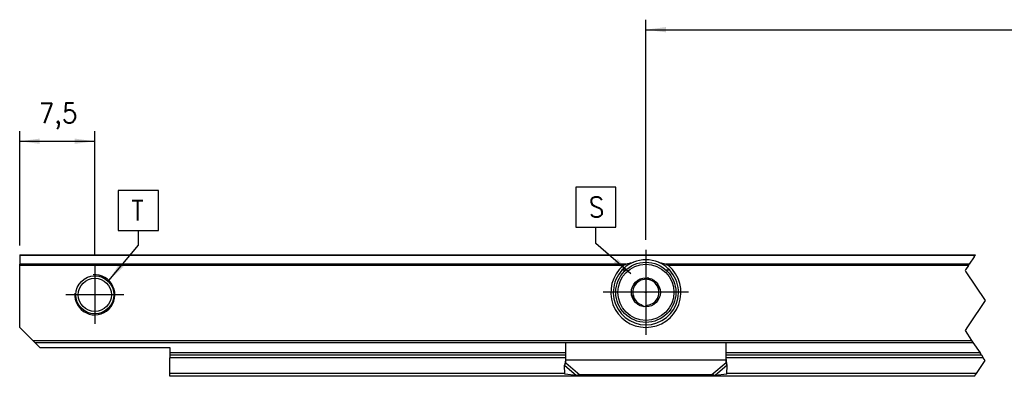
# Model space of a CAD drawing. Header units: millimetres. Extents: x -746 to 1106, y -92 to 517.
# Tile 6 of 55: x -583 to -485, y 310 to 346. Entities that reach past the tile are written whole.
import ezdxf

# ---------------------------------------------------------------- set-up
doc = ezdxf.new("R2010")
doc.units = ezdxf.units.MM
doc.linetypes.add('DOT_CENTER', pattern=[14, 12, -1, 0, -1])
doc.layers.add('1', color=7, linetype='Continuous')
doc.styles.add('CONVERTER_12', font='txt.shx', dxfattribs={"width": 0.9})
doc.dimstyles.new('ME10_DIM_41', dxfattribs={"dimtxt": 2, "dimasz": 2, "dimexe": 1, "dimexo": 1, "dimgap": 1, "dimtad": 1, "dimdsep": 46, "dimtxsty": 'CONVERTER_12', "dimsah": 1, "dimcen": 0.09, "dimclrd": 2, "dimclre": 2, "dimclrt": 2, "dimadec": 0, "dimazin": 0, "dimtfac": 1, "dimtdec": 4, "dimtix": 1, "dimtmove": 0, "dimatfit": 3, "dimfxl": 1, "dimtolj": 1, "dimtzin": 0, "dimarcsym": 0})
doc.dimstyles.new('ME10_DIM_45', dxfattribs={"dimtxt": 2, "dimasz": 2, "dimexe": 1, "dimexo": 1, "dimgap": 1, "dimtad": 1, "dimdsep": 46, "dimtxsty": 'CONVERTER_12', "dimsah": 1, "dimcen": 0.09, "dimclrd": 2, "dimclre": 2, "dimclrt": 2, "dimadec": 0, "dimazin": 0, "dimtfac": 1, "dimtdec": 4, "dimtix": 1, "dimtmove": 0, "dimatfit": 3, "dimfxl": 1, "dimtolj": 1, "dimtzin": 0, "dimarcsym": 0})
doc.dimstyles.get("Standard").update_dxf_attribs({"dimtxt": 0.18, "dimasz": 0.18, "dimexe": 0.18, "dimexo": 0.0625, "dimgap": 0.09, "dimtad": 0, "dimtih": 1, "dimtoh": 1, "dimdec": 4, "dimzin": 0, "dimdsep": 46, "dimtxsty": 'Standard', "dimcen": 0.09, "dimadec": 0, "dimazin": 0, "dimtfac": 1, "dimtdec": 4, "dimtofl": 0, "dimtmove": 0, "dimatfit": 3, "dimfxl": 1, "dimtolj": 1, "dimtzin": 0, "dimarcsym": 0})

# ---------------------------------------------------------------- blocks, each defined once
blk = doc.blocks.new('SOPORTE_SV2-T__50', base_point=(-582.9500000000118, 310.2793942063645))
at = {"color": 7, "linetype": 'Continuous'}
for p, q in [((-582.9500000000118, 322.4206055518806), (-582.9500000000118, 322.3620269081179)), ((-582.9500000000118, 322.4206055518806), (-487.5378466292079, 322.4206055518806)), ((-582.9500000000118, 322.3620269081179), (-582.9500000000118, 321.4791841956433)), ((-582.9500000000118, 321.3377628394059), (-582.9500000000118, 321.4791841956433)), ((-582.9500000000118, 315.1706063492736), (-582.9500000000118, 321.3377628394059)), ((-522.797185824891, 320.9185420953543), (-522.4366507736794, 320.9185420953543)), ((-518.4633492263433, 320.9185420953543), (-518.1028141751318, 320.9185420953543)), ((-521.5994081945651, 319.5436428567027), (-521.6452243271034, 319.1819164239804)), ((-521.2632358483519, 319.6848281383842), (-521.5994081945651, 319.5436428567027)), ((-520.26863161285, 320.1025409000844), (-520.6048039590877, 319.9613556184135)), ((-519.9782753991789, 319.8819997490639), (-520.26863161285, 320.1025409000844)), ((-519.1192234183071, 319.2295035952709), (-519.4095796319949, 319.4500447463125)), ((-521.7349604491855, 318.4734339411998), (-521.7807765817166, 318.1117075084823)), ((-519.1650395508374, 318.8677771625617), (-519.1192234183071, 319.2295035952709)), ((-521.7807765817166, 318.1117075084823), (-521.4904203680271, 317.8911663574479)), ((-520.921724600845, 317.4592113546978), (-520.631368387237, 317.2386702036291)), ((-519.636764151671, 317.6563829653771), (-519.3005918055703, 317.7975682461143)), ((-519.3005918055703, 317.7975682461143), (-519.2547756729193, 318.1592946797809)), ((-520.631368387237, 317.2386702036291), (-520.295196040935, 317.379855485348)), ((-581.6504596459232, 313.8710651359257), (-582.9500000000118, 315.1706063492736)), ((-581.4504596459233, 313.6710651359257), (-581.6504596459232, 313.8710651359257)), ((-580.9500000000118, 313.1706063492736), (-581.4504596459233, 313.6710651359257)), ((-581.4504596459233, 313.6710651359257), (-487.7989604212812, 313.6710651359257)), ((-528.4500000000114, 311.9527986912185), (-528.4500000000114, 313.6710651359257)), ((-512.4500000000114, 311.9527986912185), (-512.4500000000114, 313.6710651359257)), ((-580.9500000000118, 313.1706063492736), (-567.9500000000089, 313.1706063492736)), ((-567.9500000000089, 313.1706063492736), (-567.9500000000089, 312.6206055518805)), ((-567.9500000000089, 312.6206055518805), (-567.9500000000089, 312.4206055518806)), ((-567.9500000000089, 312.4206055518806), (-528.4500000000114, 312.4206054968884)), ((-567.9500000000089, 312.4206055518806), (-567.950000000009, 312.1329313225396)), ((-567.950000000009, 310.5670684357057), (-567.950000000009, 312.1329313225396)), ((-528.5113594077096, 311.5496704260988), (-528.5585431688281, 311.3803058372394)), ((-528.4500000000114, 311.9292020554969), (-528.4500000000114, 311.9527986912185)), ((-528.4500000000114, 311.6419823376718), (-528.4500000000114, 311.9292020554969)), ((-512.4500000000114, 312.4206054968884), (-486.9653206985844, 312.4206055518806)), ((-512.4500000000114, 311.9292020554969), (-512.4500000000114, 311.9527986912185)), ((-512.4500000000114, 311.6419823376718), (-512.4500000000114, 311.9292020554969)), ((-512.3414568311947, 311.3803058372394), (-512.3886405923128, 311.5496704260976)), ((-567.9500000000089, 310.2793942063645), (-567.950000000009, 310.5670684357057)), ((-528.538233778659, 310.491038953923), (-528.5585431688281, 311.3803058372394)), ((-512.3617662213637, 310.491038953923), (-512.3414568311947, 311.3803058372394)), ((-487.6319875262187, 310.2793942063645), (-567.9500000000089, 310.2793942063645)), ((-527.3664737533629, 310.360652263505), (-528.538233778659, 310.491038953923)), ((-513.8642135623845, 310.4323146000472), (-527.0357864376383, 310.4323146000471)), ((-512.3617662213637, 310.491038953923), (-513.5335262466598, 310.360652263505))]:
    blk.add_line(p, q, dxfattribs=at)
at = {"color": 3, "linetype": 'Continuous'}
for p, q in [((-487.5768990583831, 322.3620269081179), (-582.9500000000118, 322.3620269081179)), ((-522.4387852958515, 321.4791841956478), (-582.9500000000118, 321.4791841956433)), ((-488.1654608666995, 321.4791841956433), (-518.4612147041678, 321.4791841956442)), ((-522.7163344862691, 321.3377628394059), (-582.9500000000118, 321.3377628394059)), ((-488.2597417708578, 321.3377628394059), (-518.1836655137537, 321.3377628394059)), ((-581.6504596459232, 313.8710651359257), (-487.9322937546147, 313.8710651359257)), ((-528.4500000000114, 312.6206055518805), (-567.9500000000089, 312.6206055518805)), ((-487.0986540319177, 312.6206055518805), (-512.4500000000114, 312.6206055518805)), ((-528.4500000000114, 312.1329313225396), (-567.950000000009, 312.1329313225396)), ((-528.4500000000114, 311.9292020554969), (-512.4500000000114, 311.9292020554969)), ((-528.4500000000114, 311.6419823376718), (-527.0357864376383, 310.4323146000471)), ((-512.4500000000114, 311.6419823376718), (-513.8642135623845, 310.4323146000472)), ((-486.7735378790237, 312.1329313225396), (-512.4500000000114, 312.1329313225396)), ((-528.539970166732, 310.5670684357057), (-567.950000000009, 310.5670684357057)), ((-528.5585431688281, 311.3803058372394), (-527.3664737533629, 310.360652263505)), ((-512.3414568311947, 311.3803058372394), (-513.5335262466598, 310.360652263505)), ((-487.4402047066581, 310.5670684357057), (-512.3600298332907, 310.5670684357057))]:
    blk.add_line(p, q, dxfattribs=at)
at = {"color": 2, "linetype": 'DOT_CENTER'}
for p, q in [((-487.6711799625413, 322.2206055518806), (-487.5768990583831, 322.3620269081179)), ((-487.5768990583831, 322.3620269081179), (-487.5378466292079, 322.4206055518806)), ((-488.2597417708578, 321.3377628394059), (-488.1654608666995, 321.4791841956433)), ((-487.6711799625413, 322.2206055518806), (-488.1654608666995, 321.4791841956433)), ((-488.5378466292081, 320.9206055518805), (-488.5849169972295, 320.8499999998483)), ((-488.5849169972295, 320.8499999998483), (-488.4986540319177, 320.7206055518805)), ((-488.2597417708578, 321.3377628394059), (-488.5378466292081, 320.9206055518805)), ((-488.4986540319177, 320.7206055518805), (-486.5849169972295, 317.8499999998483)), ((-486.5849169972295, 317.8499999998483), (-488.2045132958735, 315.4206055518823)), ((-488.3378466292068, 315.2206055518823), (-488.5849169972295, 314.8499999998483)), ((-488.5849169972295, 314.8499999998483), (-487.9322937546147, 313.8710651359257)), ((-488.2045132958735, 315.4206055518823), (-488.3378466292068, 315.2206055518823)), ((-487.9322937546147, 313.8710651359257), (-487.7989604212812, 313.6710651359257)), ((-487.7989604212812, 313.6710651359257), (-487.0986540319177, 312.6206055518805)), ((-486.9653206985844, 312.4206055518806), (-487.0986540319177, 312.6206055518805)), ((-487.4402047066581, 310.5670684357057), (-486.5849169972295, 311.8499999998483)), ((-486.9653206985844, 312.4206055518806), (-486.7735378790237, 312.1329313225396)), ((-486.5849169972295, 311.8499999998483), (-486.7735378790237, 312.1329313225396)), ((-487.6319875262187, 310.2793942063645), (-487.4402047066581, 310.5670684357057))]:
    blk.add_line(p, q, dxfattribs=at)
at = {"color": 7, "linetype": 'Continuous'}
for centre, radius in [((-520.4500000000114, 318.6706055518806), 2.99999999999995), ((-575.4500000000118, 318.4206055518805), 1.900000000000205), ((-575.4500000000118, 318.4206055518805), 1.650000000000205), ((-520.4500000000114, 318.6706055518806), 1.45000000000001), ((-520.4500000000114, 318.6706055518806), 0.0499999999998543)]:
    blk.add_circle(centre, radius, dxfattribs=at)
at = {"color": 3, "linetype": 'Continuous'}
blk.add_circle((-520.4500000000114, 318.6706055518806), 2.799999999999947, dxfattribs=at)
at = {"color": 7, "linetype": 'Continuous'}
for centre, radius, start, end in [((-520.4500000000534, 318.6706055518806), 3.2499999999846, 112.619864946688, 67.38013505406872), ((-520.4500000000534, 318.6706055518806), 3.249999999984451, 67.38013505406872, 112.619864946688), ((-520.4500000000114, 318.6706055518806), 3.50000000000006, 130.3551916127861, 49.64480838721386), ((-520.4500000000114, 318.6706055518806), 1.30000000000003, 128.7237451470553, 156.8390079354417), ((-520.4500000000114, 318.6706055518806), 1.300000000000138, 96.83900793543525, 128.7237451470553), ((-520.4500000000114, 318.6706055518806), 1.299999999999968, 68.72374514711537, 96.83900793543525), ((-520.4500000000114, 318.6706055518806), 1.3000000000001, 36.83900793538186, 68.72374514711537), ((-520.4500000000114, 318.6706055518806), 1.300000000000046, 8.72374514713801, 36.83900793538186), ((-520.4500000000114, 318.6706055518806), 1.299999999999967, 156.8390079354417, 188.7237451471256), ((-520.4500000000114, 318.6706055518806), 1.300000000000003, 188.7237451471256, 216.8390079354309), ((-520.4500000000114, 318.6706055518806), 1.300000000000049, 336.839007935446, 8.72374514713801), ((-520.4500000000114, 318.6706055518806), 1.29999999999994, 216.8390079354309, 248.723745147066), ((-520.4500000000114, 318.6706055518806), 1.299999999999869, 276.8390079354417, 308.7237451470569), ((-520.4500000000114, 318.6706055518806), 1.299999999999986, 308.7237451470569, 336.839007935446)]:
    blk.add_arc(centre, radius, start, end, dxfattribs=at)
for points, knots in [([(-522.7163344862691, 321.3377628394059), (-522.7073823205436, 321.3450071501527), (-522.6867356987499, 321.3617148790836), (-522.6546552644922, 321.38288513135), (-522.6189940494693, 321.403786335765), (-522.5702039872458, 321.4289939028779), (-522.5095104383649, 321.4553884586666), (-522.4605886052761, 321.4718483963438), (-522.4387852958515, 321.4791841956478)], [0, 0, 0, 0, 0.0345342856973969, 0.0796473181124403, 0.1151227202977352, 0.1585173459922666, 0.2443335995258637, 0.3133299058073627, 0.3133299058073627, 0.3133299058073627, 0.3133299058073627]), ([(-522.4387852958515, 321.4791841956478), (-522.3781809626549, 321.4979682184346), (-522.2575748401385, 321.5353494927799), (-522.0736629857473, 321.585482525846), (-521.8881441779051, 321.6313541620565), (-521.7625798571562, 321.6575498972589), (-521.6999999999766, 321.6706055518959)], [0, 0, 0, 0, 0.1903327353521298, 0.3787731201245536, 0.5717800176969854, 0.7635470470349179, 0.7635470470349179, 0.7635470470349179, 0.7635470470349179]), ([(-519.2000000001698, 321.6706055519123), (-519.1374834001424, 321.6575637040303), (-519.0121661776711, 321.6314207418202), (-518.8266949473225, 321.5855756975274), (-518.6427168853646, 321.5354384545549), (-518.521869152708, 321.4979832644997), (-518.4612147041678, 321.4791841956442)], [0, 0, 0, 0, 0.1915728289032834, 0.3840160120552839, 0.5730573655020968, 0.76354705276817, 0.76354705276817, 0.76354705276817, 0.76354705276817]), ([(-518.4612147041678, 321.4791841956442), (-518.4328494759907, 321.4695255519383), (-518.3839720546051, 321.4528822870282), (-518.3110418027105, 321.4200409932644), (-518.2450466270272, 321.3849180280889), (-518.2030955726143, 321.3526897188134), (-518.1836655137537, 321.3377628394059)], [0, 0, 0, 0, 0.0898239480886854, 0.154779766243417, 0.2398559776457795, 0.313255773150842, 0.313255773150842, 0.313255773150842, 0.313255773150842]), ([(-528.5585431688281, 311.3803058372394), (-528.5497608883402, 311.4004895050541), (-528.5317166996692, 311.4419591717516), (-528.5048077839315, 311.5057760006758), (-528.4772602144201, 311.5727614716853), (-528.4592271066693, 311.6185522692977), (-528.4500000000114, 311.6419823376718)], [0, 0, 0, 0, 0.0660342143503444, 0.1356748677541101, 0.2077705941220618, 0.2833140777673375, 0.2833140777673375, 0.2833140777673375, 0.2833140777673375]), ([(-528.5113594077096, 311.5496704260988), (-528.5015828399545, 311.5869942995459), (-528.48378954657, 311.6549235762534), (-528.4653956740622, 311.755407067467), (-528.4527543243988, 311.8524481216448), (-528.4509392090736, 311.9185795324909), (-528.4500000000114, 311.9527986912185)], [0, 0, 0, 0, 0.1157035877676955, 0.210579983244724, 0.3062915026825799, 0.4089219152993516, 0.4089219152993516, 0.4089219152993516, 0.4089219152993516]), ([(-512.4500000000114, 311.9527986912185), (-512.449160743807, 311.920605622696), (-512.4474367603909, 311.854475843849), (-512.4346164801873, 311.7545811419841), (-512.4155887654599, 311.6521460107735), (-512.3977309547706, 311.5842382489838), (-512.3886405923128, 311.5496704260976)], [0, 0, 0, 0, 0.0965567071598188, 0.1983431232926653, 0.301729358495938, 0.4089232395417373, 0.4089232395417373, 0.4089232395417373, 0.4089232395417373]), ([(-512.3414568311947, 311.3803058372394), (-512.3502391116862, 311.4004895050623), (-512.368283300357, 311.4419591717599), (-512.3951922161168, 311.5057760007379), (-512.4227397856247, 311.5727614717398), (-512.4407728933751, 311.6185522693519), (-512.4500000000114, 311.6419823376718)], [0, 0, 0, 0, 0.0660342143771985, 0.1356748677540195, 0.2077705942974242, 0.2833140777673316, 0.2833140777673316, 0.2833140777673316, 0.2833140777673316]), ([(-527.0357864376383, 310.4323146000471), (-527.0645194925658, 310.4243897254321), (-527.1196385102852, 310.4091873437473), (-527.2036830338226, 310.3896322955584), (-527.2851251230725, 310.3731531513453), (-527.3401832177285, 310.3646923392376), (-527.3664737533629, 310.360652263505)], [0, 0, 0, 0, 0.0894085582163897, 0.171513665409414, 0.258819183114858, 0.3386072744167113, 0.3386072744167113, 0.3386072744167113, 0.3386072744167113]), ([(-513.5335262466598, 310.360652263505), (-513.5598167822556, 310.3646923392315), (-513.6148748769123, 310.3731531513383), (-513.6963169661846, 310.3896322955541), (-513.7803614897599, 310.409187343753), (-513.8354805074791, 310.4243897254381), (-513.8642135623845, 310.4323146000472)], [0, 0, 0, 0, 0.0797880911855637, 0.1670936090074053, 0.2491987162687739, 0.338607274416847, 0.338607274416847, 0.338607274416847, 0.338607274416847])]:
    blk.add_open_spline(points, degree=3, knots=knots, dxfattribs=at)
at = {"layer": '1', "color": 2, "linetype": 'DOT_CENTER'}
for p, q in [((-520.4500000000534, 322.9206055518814), (-520.4500000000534, 314.42060555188)), ((-575.4500000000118, 321.3206055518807), (-575.4500000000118, 315.5206055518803)), ((-572.5500000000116, 318.4206055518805), (-578.350000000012, 318.4206055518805)), ((-516.2000000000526, 318.6706055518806), (-524.700000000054, 318.6706055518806))]:
    blk.add_line(p, q, dxfattribs=at)
at = {"layer": '1', "color": 30, "linetype": 'Continuous'}
blk.add_arc((-575.4500000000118, 318.4206055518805), 2.00000000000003, 174.999999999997, 94.99999999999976, dxfattribs=at)
blk.add_arc((-575.4500000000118, 318.4206055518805), 2.00000000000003, 174.999999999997, 94.99999999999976, dxfattribs=at)
blk = doc.blocks.new('*D105')
at = {"layer": '1', "color": 2, "linetype": 'Continuous'}
for p, q in [((-582.950000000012, 323.3620269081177), (-582.950000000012, 334.7628216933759)), ((-575.4500000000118, 322.3206055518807), (-575.4500000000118, 334.7628216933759)), ((-582.950000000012, 333.7628216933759), (-575.4500000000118, 333.7628216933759))]:
    blk.add_line(p, q, dxfattribs=at)
at = {"layer": '1', "color": 2}
for points in [[(-580.950000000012, 334.0261266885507), (-580.950000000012, 333.4995166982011), (-582.950000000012, 333.7628216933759)], [(-577.4500000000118, 333.4995166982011), (-577.4500000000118, 334.0261266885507), (-575.4500000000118, 333.7628216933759)]]:
    blk.add_solid(points, dxfattribs=at)
at = {"layer": '1', "color": 2, "insert": (-581.0500000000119, 334.9628216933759), "char_height": 2, "attachment_point": 7, "rotation": 0.00013888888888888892, "line_spacing_factor": 0.60024009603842, "style": 'CONVERTER_12'}
blk.add_mtext('7,5', dxfattribs=at)
blk = doc.blocks.new('*D109')
at = {"layer": '1', "color": 2, "linetype": 'Continuous'}
for p, q in [((-520.4500000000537, 323.9206055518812), (-520.4500000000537, 345.906671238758)), ((-318.449999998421, 322.0706053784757), (-318.449999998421, 345.906671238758)), ((-520.4500000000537, 344.906671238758), (-318.449999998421, 344.906671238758))]:
    blk.add_line(p, q, dxfattribs=at)
at = {"layer": '1', "color": 2}
for points in [[(-518.4500000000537, 345.1699762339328), (-518.4500000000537, 344.6433662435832), (-520.4500000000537, 344.906671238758)], [(-320.449999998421, 344.6433662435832), (-320.449999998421, 345.1699762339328), (-318.449999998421, 344.906671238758)]]:
    blk.add_solid(points, dxfattribs=at)
at = {"layer": '1', "color": 2, "insert": (-434.2845254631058, 345.906671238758), "char_height": 2, "attachment_point": 7, "rotation": 0.00013888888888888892, "line_spacing_factor": 0.60024009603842, "style": 'CONVERTER_12'}
blk.add_mtext('350', dxfattribs=at)
blk = doc.blocks.new('Top2', base_point=(-495.4500000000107, 316.3499999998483))
at = {"layer": '1', "color": 2}
for points in [[(-573.1066884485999, 328.840167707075), (-573.1066884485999, 324.840167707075), (-569.1066884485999, 324.840167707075), (-569.1066884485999, 328.840167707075)], [(-527.4522408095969, 329.167145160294), (-527.4522408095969, 325.167145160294), (-523.4522408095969, 325.167145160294), (-523.4522408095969, 329.167145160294)]]:
    blk.add_lwpolyline(points, close=True, dxfattribs=at)
for points in [[(-572.9792583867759, 321.5621550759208), (-572.575350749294, 321.2242546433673), (-574.0606088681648, 319.8592133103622)], [(-523.63613035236, 321.6269903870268), (-523.2926180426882, 322.026136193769), (-521.9484674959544, 320.5219457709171)]]:
    blk.add_solid(points, dxfattribs=at)
blk.add_blockref('SOPORTE_SV2-T__50', (-582.9500000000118, 310.2793942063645))
at = {"layer": '1', "color": 2, "style": 'CONVERTER_12', "width": 0.9}
for s, p in [('T', (-571.8066884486, 325.840167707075)), ('S', (-526.152240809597, 326.167145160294))]:
    blk.add_text(s, height=2, dxfattribs=at).set_placement(p)
at = {"layer": '1'}
for base, p1, p2, dimstyle, picture, middle in [((-520.4500000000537, 344.906671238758), (-318.4499999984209, 321.0706053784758), (-520.4500000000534, 322.9206055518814), 'ME10_DIM_45', '*D109', (-431.8845254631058, 346.906671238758)), ((-582.950000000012, 333.7628216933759), (-575.4500000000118, 321.3206055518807), (-582.9500000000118, 322.3620269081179), 'ME10_DIM_41', '*D105', (-579.2000000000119, 335.8628216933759))]:
    dim = blk.add_linear_dim(base=base, p1=p1, p2=p2, dimstyle=dimstyle, dxfattribs=at)
    dim.commit()
    dim.dimension.update_dxf_attribs({"geometry": picture, "text_midpoint": middle, "text_rotation": 0.00013888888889})
at = {"layer": '1', "color": 2, "linetype": 'Continuous', "has_arrowhead": 0}
for points in [[(-574.0606088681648, 319.8592133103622), (-571.1066884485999, 323.390167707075), (-571.1066884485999, 324.840167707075)], [(-521.9484674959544, 320.5219457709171), (-525.452240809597, 323.53735829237), (-525.452240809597, 325.167145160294)]]:
    blk.add_leader(points, dimstyle='Standard', dxfattribs=at)

msp = doc.modelspace()

# ---------------------------------------------------------------- block references
msp.add_blockref('Top2', (-495.4500000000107, 316.3499999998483))

doc.saveas('drawing.dxf')
